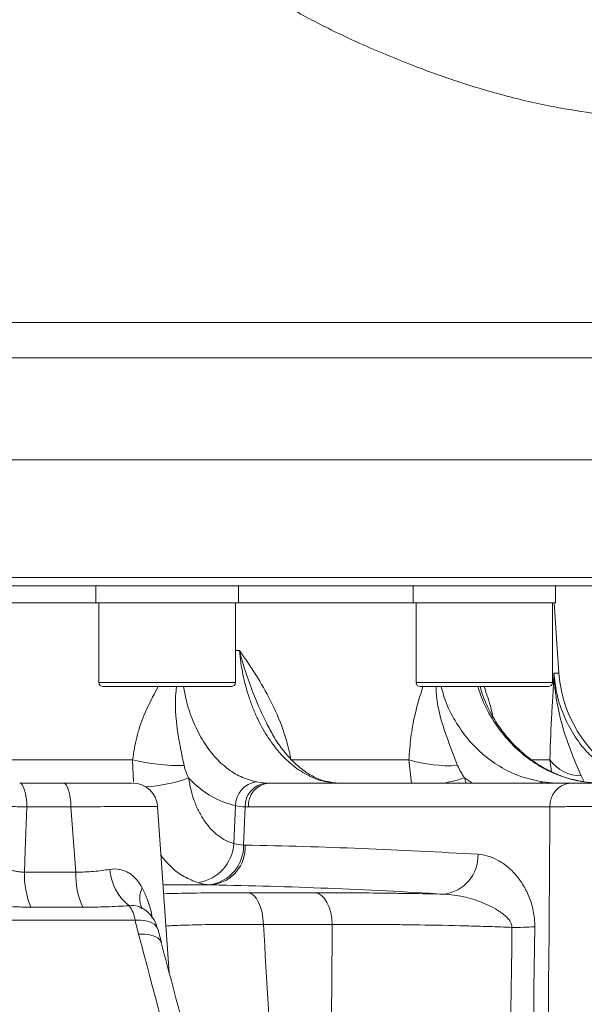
# Model space of a CAD drawing. Header units: millimetres. Extents: x 0 to 8410, y 0 to 5940.
# Tile 61 of 179: x 3811 to 3878, y 2799 to 2916. Entities that reach past the tile are written whole.
import ezdxf

# ---------------------------------------------------------------- set-up
doc = ezdxf.new("R2010")
doc.units = ezdxf.units.MM
doc.header["$LTSCALE"] = 10

msp = doc.modelspace()

# ---------------------------------------------------------------- linework, layer by layer
at = {"color": 8, "linetype": 'Continuous', "lineweight": 0}
for p, q in [((3724.78, 2879.75), (3918.96, 2879.75)), ((3918.38, 2875.52), (3585.47, 2875.52)), ((3752.03, 2849.37), (3898.53, 2849.37)), ((3836.28, 2840.69), (3836.75, 2840.69)), ((3874.24, 2837.99), (3874.83, 2837.99)), ((3820.01, 2836.87), (3820.63, 2836.87)), ((3820.63, 2836.87), (3836.28, 2836.87)), ((3857.8, 2836.87), (3860.19, 2836.87)), ((3860.19, 2836.87), (3874.07, 2836.87)), ((3865.66, 2835.61), (3865.44, 2836.37)), ((3803.95, 2827.64), (3824.02, 2827.64)), ((3824.14, 2824.98), (3824.02, 2827.64)), ((3842.89, 2827.64), (3856.95, 2827.64)), ((3857.26, 2824.87), (3856.95, 2827.64)), ((3871.62, 2827.64), (3873.76, 2827.64)), ((3873.96, 2826.25), (3873.76, 2827.64)), ((3877.47, 2825.74), (3877.81, 2825.12)), ((3847.14, 2825.02), (3847.46, 2824.99)), ((3863.58, 2825.49), (3863.76, 2824.87)), ((3864.52, 2824.87), (3863.58, 2825.49)), ((3874.42, 2824.88), (3874.31, 2824.87)), ((3836.1, 2817.67), (3836.28, 2822.2)), ((3816.68, 2822.03), (3811.42, 2822.03)), ((3817.26, 2814.28), (3816.68, 2822.03)), ((3837.25, 2817.5), (3837.44, 2822.04)), ((3873.76, 2822.03), (3837.83, 2822.03)), ((3811.13, 2814.28), (3817.26, 2814.28)), ((3833.49, 2812.75), (3827.75, 2812.75)), ((3837.77, 2811.82), (3845.8, 2811.82)), ((3818.11, 2810.1), (3811.9, 2810.1)), ((3824.31, 2808.53), (3802.37, 2808.53)), ((3847.81, 2808.03), (3839.61, 2808.03))]:
    msp.add_line(p, q, dxfattribs=at)
at = {"color": 7, "linetype": 'Continuous', "lineweight": 0}
for p, q in [((3913.5, 2863.37), (3589.77, 2863.37)), ((3897.53, 2848.37), (3752.03, 2848.37)), ((3819.64, 2848.37), (3819.64, 2846.37)), ((3836.64, 2846.37), (3836.64, 2848.37)), ((3857.44, 2848.37), (3857.44, 2846.37)), ((3874.44, 2846.37), (3874.44, 2848.37)), ((3787.26, 2846.37), (3819.64, 2846.37)), ((3819.64, 2846.37), (3820.29, 2846.37)), ((3820.01, 2846.37), (3820.01, 2836.87)), ((3820.29, 2846.37), (3836.64, 2846.37)), ((3836.28, 2836.87), (3836.28, 2846.37)), ((3836.64, 2846.37), (3857.44, 2846.37)), ((3857.44, 2846.37), (3859.93, 2846.37)), ((3857.8, 2846.37), (3857.8, 2836.87)), ((3859.93, 2846.37), (3874.44, 2846.37)), ((3874.07, 2836.87), (3874.07, 2846.37)), ((3874.83, 2837.99), (3874.25, 2846.37)), ((3821.09, 2836.37), (3820.51, 2836.37)), ((3835.78, 2836.37), (3821.09, 2836.37)), ((3860.54, 2836.37), (3858.3, 2836.37)), ((3873.57, 2836.37), (3860.54, 2836.37)), ((3810.57, 2824.87), (3815.75, 2824.87)), ((3840.19, 2824.87), (3876.12, 2824.87)), ((3828.39, 2802.27), (3827, 2822.08)), ((3827.46, 2805.9), (3827.02, 2807.52))]:
    msp.add_line(p, q, dxfattribs=at)
at = {"color": 8, "linetype": 'Continuous', "lineweight": 0, "flags": 128}
for points in [[(3810.57, 2824.87), (3810.73, 2824.82), (3810.88, 2824.66), (3811.03, 2824.4), (3811.16, 2824.05), (3811.26, 2823.62), (3811.34, 2823.13), (3811.4, 2822.59), (3811.42, 2822.03)], [(3815.75, 2824.87), (3815.93, 2824.82), (3816.1, 2824.66), (3816.26, 2824.4), (3816.4, 2824.05), (3816.51, 2823.62), (3816.6, 2823.13), (3816.66, 2822.59), (3816.68, 2822.03)], [(3872.91, 2825.02), (3872.66, 2824.96), (3872.49, 2824.87)], [(3811.42, 2822.03), (3811.23, 2816.89), (3811.13, 2814.28)], [(3839.61, 2808.03), (3839.56, 2808.76), (3839.45, 2809.46), (3839.27, 2810.11), (3839.04, 2810.67), (3838.77, 2811.14), (3838.46, 2811.5), (3838.12, 2811.72), (3837.77, 2811.82)], [(3847.81, 2808.03), (3847.76, 2808.76), (3847.63, 2809.46), (3847.44, 2810.11), (3847.19, 2810.67), (3846.89, 2811.14), (3846.55, 2811.5), (3846.18, 2811.72), (3845.8, 2811.82)], [(3827.01, 2807.51), (3826.87, 2807.81), (3826.58, 2808.09), (3826.17, 2808.3), (3825.63, 2808.45), (3825.01, 2808.53), (3824.31, 2808.53)], [(3827.43, 2805.89), (3827.31, 2806.16), (3827.03, 2806.44), (3826.61, 2806.65), (3826.08, 2806.8), (3825.45, 2806.87), (3824.74, 2806.87)]]:
    msp.add_lwpolyline(points, dxfattribs=at)
at = {"color": 7, "linetype": 'Continuous', "lineweight": 0}
for centre, radius, start, end in [((3890.3, 2839.07), 15.5, 184, 246.355), ((3820.51, 2836.87), 0.5, 180, 270), ((3835.78, 2836.87), 0.5, 270, 0), ((3858.3, 2836.87), 0.5, 180, 270), ((3873.57, 2836.87), 0.5, 270, 0), ((3824.02, 2821.87), 3, 4.1179, 89.9999), ((3823.13, 2806.54), 4, 14.2042, 59.8815)]:
    msp.add_arc(centre, radius, start, end, dxfattribs=at)
at = {"color": 8, "linetype": 'Continuous', "lineweight": 0}
for centre, radius, start, end in [((3829.89, 2852.88), 25.92, 256.9058, 270.5682), ((3861.94, 2845.32), 18.38, 254.2424, 272.5357), ((3877.48, 2830.33), 4.59, 215.9587, 269.8823), ((3824.48, 2842.55), 18.16, 273.5057, 290.0411), ((3839.22, 2822.11), 2.95, 98.8295, 178.1351), ((3840.2, 2822.14), 2.76, 97.0952, 182.0523), ((3840.52, 2822.19), 2.7, 97.1353, 183.453), ((3855.16, 2853.14), 28.9, 282.0057, 286.9452), ((3876.46, 2822.19), 2.7, 97.1353, 183.453), ((3831.01, 2818.05), 5.11, 279.346, 355.7143), ((3832.6, 2817.38), 4.65, 277.237, 1.5291), ((3832.92, 2817.26), 4.54, 277.1697, 2.9118), ((3860.56, 2816.24), 4.63, 277.2048, 1.791), ((3821.17, 2813.96), 10.04, 178.1587, 202.6539), ((3826.48, 2813.97), 9.23, 178.0657, 204.8493), ((3827.22, 2814.96), 5.91, 183.5058, 232.5537), ((3827.53, 2811.17), 2.65, 152.7966, 205.6395), ((3820.46, 2808.01), 3.89, 7.7446, 35.5232), ((3869.26, 2848.72), 41.04, 269.9628, 273.7602)]:
    msp.add_arc(centre, radius, start, end, dxfattribs=at)
at = {"color": 7, "linetype": 'Continuous', "lineweight": 0}
for points, knots in [([(3936.06, 2907.98), (3936.77, 2908), (3938.91, 2908.04), (3941.89, 2908.16), (3945.19, 2908.38), (3947.85, 2908.75), (3949.23, 2909.2), (3949.83, 2909.56), (3950.14, 2909.8), (3950.41, 2910.05), (3950.65, 2910.3), (3950.81, 2910.47), (3951.15, 2910.87), (3951.61, 2911.55), (3951.99, 2912.43), (3952.23, 2913.25), (3952.34, 2914.2), (3952.31, 2915.21), (3952.01, 2916.52), (3951.37, 2917.78), (3950.37, 2918.91), (3949.67, 2919.42), (3948.87, 2919.9), (3948, 2920.25), (3947.07, 2920.57), (3945.94, 2920.91), (3944.53, 2921.27), (3942.97, 2921.47), (3941.54, 2921.45), (3940.16, 2921.26), (3938.9, 2920.99), (3937.61, 2920.67), (3936.23, 2920.29), (3934.62, 2919.86), (3932.72, 2919.42), (3930.37, 2918.92), (3927.47, 2918.38), (3924.07, 2917.8), (3920.41, 2917.23), (3916.74, 2916.72), (3913.15, 2916.31), (3909.65, 2915.99), (3906.11, 2915.76), (3902.35, 2915.59), (3898.17, 2915.51), (3893.51, 2915.55), (3888.26, 2915.75), (3883.26, 2916.18), (3878.98, 2916.75), (3875.83, 2917.29), (3873.03, 2917.86), (3870.2, 2918.52), (3866.99, 2919.41), (3863.61, 2920.51), (3860.34, 2921.74), (3857.44, 2922.97), (3854.85, 2924.17), (3852.66, 2925.27), (3850.65, 2926.34), (3848.51, 2927.54), (3845.91, 2929.09), (3842.8, 2931.09), (3839.37, 2933.55), (3836.04, 2936.26), (3833.19, 2938.88), (3831.01, 2941.09), (3829.43, 2942.81), (3827.94, 2944.51), (3826.14, 2946.68), (3823.71, 2949.82), (3820.89, 2953.79), (3817.88, 2958.37), (3813.83, 2964.91), (3808.95, 2973.34), (3803.83, 2982.92), (3799.29, 2991.9), (3795.23, 3000.16), (3791.15, 3008.49), (3787.1, 3016.84), (3783.22, 3025.07), (3779.68, 3032.86), (3776.49, 3039.86), (3773.64, 3045.92), (3771.43, 3050.54), (3769.78, 3054.04), (3768.42, 3056.96), (3766.86, 3060.39), (3765.03, 3064.51), (3763.33, 3068.49), (3761.91, 3072.09), (3760.8, 3075.21), (3759.81, 3078.18), (3758.84, 3081.17), (3758.06, 3083.94), (3757.44, 3086.43), (3757.01, 3088.21), (3756.7, 3089.47), (3756.49, 3090.32), (3756.3, 3091.08), (3756.11, 3091.77), (3755.9, 3092.55), (3755.61, 3093.6), (3755.22, 3095.01), (3754.78, 3096.74), (3754.41, 3098.62), (3754.19, 3099.92), (3754.08, 3100.58)], [0, 0, 0, 0, 0.011317, 0.034136, 0.056251, 0.083006, 0.108895, 0.114881, 0.119557, 0.122939, 0.124171, 0.125118, 0.125845, 0.128292, 0.130088, 0.13212, 0.133748, 0.136013, 0.139427, 0.144045, 0.14696, 0.151496, 0.158019, 0.166511, 0.176866, 0.188021, 0.2025, 0.214535, 0.224381, 0.232338, 0.239809, 0.247181, 0.255755, 0.265145, 0.275885, 0.28786, 0.302828, 0.318941, 0.33415, 0.347979, 0.360555, 0.371982, 0.382635, 0.39381, 0.405645, 0.418177, 0.431603, 0.445987, 0.454902, 0.462337, 0.468327, 0.474587, 0.482061, 0.490749, 0.498212, 0.505119, 0.511436, 0.516803, 0.521182, 0.52638, 0.5331, 0.541377, 0.551299, 0.561424, 0.569937, 0.576719, 0.581649, 0.585005, 0.591379, 0.599837, 0.610514, 0.622479, 0.634697, 0.659227, 0.683976, 0.70273, 0.721753, 0.740829, 0.759799, 0.778542, 0.79619, 0.811721, 0.825188, 0.836744, 0.842828, 0.848752, 0.856481, 0.865988, 0.876956, 0.884487, 0.892646, 0.901618, 0.910561, 0.922027, 0.932591, 0.941881, 0.946457, 0.950562, 0.954192, 0.957347, 0.960473, 0.964974, 0.972041, 0.98069, 0.990321, 1, 1, 1, 1]), ([(3742.47, 3098.01), (3742.64, 3097.05), (3742.98, 3095.23), (3743.48, 3092.87), (3744.01, 3091), (3744.41, 3089.53), (3744.77, 3088.23), (3745.1, 3086.93), (3745.48, 3085.37), (3745.96, 3083.43), (3746.57, 3080.98), (3747.37, 3078.06), (3748.44, 3074.7), (3749.62, 3071.17), (3750.91, 3067.53), (3752.45, 3063.67), (3754.17, 3059.65), (3755.93, 3055.68), (3757.57, 3052.09), (3758.91, 3049.21), (3760.02, 3046.85), (3761.13, 3044.49), (3762.5, 3041.61), (3764.18, 3038.06), (3766.1, 3034), (3768.14, 3029.59), (3770.12, 3025.26), (3772.04, 3021.05), (3773.87, 3017.08), (3775.6, 3013.35), (3777.13, 3010.11), (3778.43, 3007.4), (3779.65, 3004.84), (3781.01, 3002.04), (3782.68, 2998.6), (3784.6, 2994.69), (3786.57, 2990.7), (3788.36, 2987.12), (3789.83, 2984.2), (3791.11, 2981.69), (3792.78, 2978.46), (3795.11, 2974.01), (3798.32, 2968.11), (3802.09, 2961.44), (3805.7, 2955.38), (3808.96, 2950.22), (3811.53, 2946.41), (3813.94, 2943.04), (3816.05, 2940.28), (3817.82, 2938.08), (3819.27, 2936.38), (3820.65, 2934.82), (3822.29, 2933.04), (3824.5, 2930.77), (3827.35, 2928.07), (3830.77, 2925.15), (3834.47, 2922.36), (3838.06, 2919.95), (3841.22, 2918.05), (3843.87, 2916.57), (3846.12, 2915.39), (3848.34, 2914.28), (3850.88, 2913.09), (3853.81, 2911.81), (3857.69, 2910.23), (3862.5, 2908.49), (3868.28, 2906.73), (3873.99, 2905.43), (3878.91, 2904.64), (3882.87, 2904.19), (3885.98, 2903.94), (3888.83, 2903.78), (3891.64, 2903.69), (3894.77, 2903.63), (3898.24, 2903.63), (3902.04, 2903.7), (3906.02, 2903.84), (3910.23, 2904.1), (3914.68, 2904.5), (3919.31, 2905.06), (3924.04, 2905.75), (3927.99, 2906.39), (3931.1, 2906.93), (3933.36, 2907.37), (3935.21, 2907.77), (3936.69, 2908.13), (3937.9, 2908.44), (3939.17, 2908.78), (3940.62, 2909.18), (3942.19, 2909.55), (3943.47, 2909.7), (3944.23, 2909.54), (3944.54, 2909.27), (3944.51, 2909.18), (3944.5, 2909.15)], [0, 0, 0, 0, 0.015166, 0.028612, 0.037468, 0.045026, 0.052213, 0.059224, 0.067182, 0.077783, 0.089676, 0.102573, 0.11573, 0.127908, 0.139299, 0.15042, 0.161572, 0.172797, 0.182763, 0.190462, 0.195789, 0.201622, 0.209285, 0.218751, 0.229904, 0.241602, 0.253702, 0.264214, 0.274898, 0.285147, 0.293822, 0.300839, 0.306925, 0.314403, 0.323477, 0.334756, 0.346296, 0.356139, 0.364213, 0.370557, 0.376931, 0.391161, 0.408048, 0.427409, 0.449003, 0.461125, 0.47306, 0.483364, 0.492038, 0.499102, 0.504571, 0.508854, 0.514856, 0.522957, 0.533041, 0.544948, 0.557899, 0.569206, 0.578716, 0.586502, 0.592585, 0.598227, 0.6056, 0.614236, 0.6228, 0.637663, 0.653452, 0.669294, 0.683664, 0.693744, 0.702302, 0.710108, 0.718304, 0.726917, 0.738289, 0.750373, 0.763472, 0.778245, 0.794828, 0.81336, 0.834024, 0.857018, 0.871967, 0.885277, 0.896822, 0.90647, 0.9141, 0.921096, 0.932803, 0.946017, 0.960856, 0.977508, 0.993864, 1, 1, 1, 1]), ([(3877.77, 2825.06), (3877.63, 2825.07), (3876.81, 2825.15), (3875.34, 2825.61), (3873.41, 2826.42), (3871.6, 2827.56), (3869.93, 2828.94), (3868.43, 2830.56), (3867.15, 2832.39), (3866.21, 2834.09), (3865.8, 2835.21), (3865.66, 2835.61)], [0, 0, 0, 0, 0.027357, 0.157711, 0.287826, 0.417104, 0.545672, 0.673864, 0.80121, 0.928565, 1, 1, 1, 1]), ([(3847.45, 2825.03), (3847.29, 2825.05), (3846.7, 2825.13), (3845.64, 2825.59), (3844.31, 2826.39), (3843.05, 2827.5), (3841.87, 2828.85), (3840.83, 2830.36), (3840.25, 2831.51), (3839.97, 2832.05)], [0, 0, 0, 0, 0.0610143, 0.2330336, 0.3967025, 0.5562305, 0.7092051, 0.8636466, 1, 1, 1, 1]), ([(3815.75, 2824.87), (3816.86, 2824.87), (3819.2, 2824.87), (3821.95, 2824.87), (3823.75, 2824.87), (3823.87, 2824.87), (3823.93, 2824.87)], [0, 0, 0, 0, 0.23771, 0.505738, 0.774008, 1, 1, 1, 1]), ([(3848.36, 2824.88), (3848.3, 2824.89), (3847.97, 2824.89), (3847.69, 2824.96), (3847.47, 2825.01)], [0, 0, 0, 0, 0.186458, 1, 1, 1, 1]), ([(3876.12, 2824.87), (3876.42, 2824.87), (3876.74, 2824.87), (3877.28, 2824.87), (3877.47, 2824.87), (3877.86, 2824.87), (3878.06, 2824.87), (3878.68, 2824.87), (3879.11, 2824.87), (3880.02, 2824.87), (3880.49, 2824.87), (3881.19, 2824.87), (3881.42, 2824.87), (3881.9, 2824.87), (3882.14, 2824.87), (3882.84, 2824.87), (3883.3, 2824.87), (3883.97, 2824.87), (3884.2, 2824.87), (3884.63, 2824.87), (3884.84, 2824.87), (3885.46, 2824.87), (3885.84, 2824.87), (3886.2, 2824.87)], [0, 0, 0, 0, 0.125, 0.125, 0.1875, 0.1875, 0.25, 0.25, 0.375, 0.375, 0.5, 0.5, 0.5625, 0.5625, 0.625, 0.625, 0.75, 0.75, 0.8125, 0.8125, 0.875, 0.875, 1, 1, 1, 1]), ([(3827.72, 2811.7), (3828.84, 2811.73), (3831.12, 2811.78), (3834.65, 2811.81), (3837, 2811.82), (3837.77, 2811.82)], [0, 0, 0, 0, 0.388814, 0.797897, 1, 1, 1, 1]), ([(3845.8, 2811.82), (3846.96, 2811.82), (3848.16, 2811.81), (3850.61, 2811.8), (3851.87, 2811.79), (3853.81, 2811.77), (3854.46, 2811.76), (3855.79, 2811.74), (3856.46, 2811.73), (3858.46, 2811.7), (3859.8, 2811.68), (3861.14, 2811.65)], [0, 0, 0, 0, 0.25, 0.25, 0.5, 0.5, 0.625, 0.625, 0.75, 0.75, 1, 1, 1, 1]), ([(3847.22, 2727.08), (3846.31, 2730.93), (3843.87, 2741.22), (3839.8, 2757.82), (3835.01, 2776.87), (3830.89, 2792.9), (3828.32, 2802.52), (3827.42, 2805.89)], [0, 0, 0, 0, 0.144178, 0.385711, 0.627467, 0.869395, 1, 1, 1, 1])]:
    msp.add_open_spline(points, degree=3, knots=knots, dxfattribs=at)
at = {"color": 8, "linetype": 'Continuous', "lineweight": 0}
for points, knots in [([(3842.89, 2827.64), (3842.78, 2828.27), (3842.64, 2828.9), (3842.31, 2830.13), (3842.12, 2830.73), (3841.5, 2832.5), (3841.01, 2833.61), (3839.93, 2835.75), (3839.33, 2836.78), (3838.39, 2838.27), (3838.07, 2838.76), (3837.42, 2839.73), (3837.09, 2840.21), (3836.75, 2840.69)], [0, 0, 0, 0, 0.125, 0.125, 0.25, 0.25, 0.5, 0.5, 0.75, 0.75, 0.875, 0.875, 1, 1, 1, 1]), ([(3847.14, 2825.02), (3846.49, 2825.15), (3845.86, 2825.36), (3844.62, 2825.94), (3844.02, 2826.3), (3842.83, 2827.2), (3842.27, 2827.71), (3841.47, 2828.58), (3841.21, 2828.89), (3840.71, 2829.54), (3840.46, 2829.88), (3839.75, 2830.95), (3839.32, 2831.71), (3838.75, 2832.92), (3838.56, 2833.34), (3838.22, 2834.19), (3838.06, 2834.63), (3837.61, 2835.97), (3837.37, 2836.88), (3836.98, 2838.75), (3836.84, 2839.71), (3836.75, 2840.69)], [0, 0, 0, 0, 0.125, 0.125, 0.25, 0.25, 0.375, 0.375, 0.4375, 0.4375, 0.5, 0.5, 0.625, 0.625, 0.6875, 0.6875, 0.75, 0.75, 0.875, 0.875, 1, 1, 1, 1]), ([(3839.97, 2832.05), (3839.97, 2832.05), (3839.45, 2833.08), (3838.2, 2835.9), (3837.21, 2838.84), (3836.75, 2840.68), (3836.75, 2840.69)], [0, 0, 0, 0, 0.000727, 0.380868, 0.99711, 1, 1, 1, 1]), ([(3873.76, 2827.64), (3873.79, 2829.69), (3873.89, 2831.51), (3874.03, 2834.05), (3874.08, 2834.86), (3874.15, 2836.05), (3874.17, 2836.44), (3874.19, 2837.02), (3874.2, 2837.21), (3874.22, 2837.6), (3874.23, 2837.8), (3874.24, 2837.99)], [0, 0, 0, 0, 0.5, 0.5, 0.75, 0.75, 0.875, 0.875, 0.9375, 0.9375, 1, 1, 1, 1]), ([(3877.47, 2825.74), (3877.04, 2826.74), (3876.63, 2827.72), (3875.88, 2829.7), (3875.53, 2830.7), (3874.95, 2832.73), (3874.71, 2833.76), (3874.46, 2835.33), (3874.39, 2835.86), (3874.28, 2836.92), (3874.25, 2837.46), (3874.24, 2837.99)], [0, 0, 0, 0, 0.25, 0.25, 0.5, 0.5, 0.75, 0.75, 0.875, 0.875, 1, 1, 1, 1]), ([(3874.24, 2837.99), (3874.32, 2837.18), (3874.5, 2835.57), (3875.24, 2833.19), (3876.38, 2830.91), (3877.77, 2828.92), (3878.91, 2827.87), (3879.42, 2827.41)], [0, 0, 0, 0, 0.200133, 0.400266, 0.615539, 0.830811, 1, 1, 1, 1]), ([(3824.02, 2827.64), (3824.16, 2828.54), (3824.45, 2830.37), (3825.46, 2833.35), (3826.47, 2835.25), (3827.06, 2836.37)], [0, 0, 0, 0, 0.284555, 0.576455, 1, 1, 1, 1]), ([(3829.25, 2836.37), (3829.23, 2836.2), (3829.04, 2834.37), (3829.27, 2831.23), (3829.86, 2828.34), (3830.15, 2826.96)], [0, 0, 0, 0, 0.050716, 0.547549, 1, 1, 1, 1]), ([(3830.1, 2836.37), (3830.19, 2835.84), (3830.43, 2834.42), (3831.17, 2832.29), (3832.25, 2830.06), (3833.61, 2828.15), (3835.17, 2826.65), (3836.9, 2825.54), (3838.14, 2825.19), (3838.77, 2825.02)], [0, 0, 0, 0, 0.088262, 0.237988, 0.392056, 0.541858, 0.696017, 0.845834, 1, 1, 1, 1]), ([(3856.95, 2827.64), (3857.02, 2828.54), (3857.15, 2830.37), (3857.69, 2833.35), (3858.27, 2835.25), (3858.61, 2836.37)], [0, 0, 0, 0, 0.284555, 0.576455, 1, 1, 1, 1]), ([(3860.19, 2836.37), (3860.2, 2836.2), (3860.23, 2834.37), (3861.08, 2831.23), (3862.22, 2828.34), (3862.76, 2826.96)], [0, 0, 0, 0, 0.050716, 0.547549, 1, 1, 1, 1]), ([(3860.8, 2836.37), (3860.94, 2835.84), (3861.32, 2834.41), (3862.41, 2832.28), (3863.95, 2830.04), (3865.85, 2828.15), (3868.01, 2826.64), (3870.39, 2825.54), (3872.07, 2825.19), (3872.91, 2825.02)], [0, 0, 0, 0, 0.088283, 0.240177, 0.392071, 0.544047, 0.696024, 0.848011, 1, 1, 1, 1]), ([(3877.81, 2825.02), (3876.98, 2825.19), (3875.28, 2825.53), (3872.88, 2826.63), (3870.64, 2828.13), (3868.66, 2830.02), (3866.99, 2832.27), (3865.8, 2834.4), (3865.34, 2835.84), (3865.18, 2836.37)], [0, 0, 0, 0, 0.149832, 0.30401, 0.453825, 0.607998, 0.757736, 0.911819, 1, 1, 1, 1]), ([(3865.91, 2836.37), (3866.21, 2835.51), (3866.61, 2834.39), (3866.9, 2833.11), (3866.97, 2832.81)], [0, 0, 0, 0, 0.767271, 1, 1, 1, 1]), ([(3830.7, 2825.49), (3830.77, 2825), (3830.87, 2824.51), (3831.1, 2823.57), (3831.24, 2823.12), (3831.56, 2822.26), (3831.74, 2821.84), (3832.05, 2821.25), (3832.15, 2821.06), (3832.37, 2820.69), (3832.49, 2820.51), (3832.84, 2820), (3833.1, 2819.68), (3833.63, 2819.11), (3833.92, 2818.85), (3834.81, 2818.17), (3835.43, 2817.85), (3836.1, 2817.67)], [0, 0, 0, 0, 0.125, 0.125, 0.25, 0.25, 0.375, 0.375, 0.4375, 0.4375, 0.5, 0.5, 0.625, 0.625, 0.75, 0.75, 1, 1, 1, 1]), ([(3836.28, 2822.2), (3835.26, 2822.41), (3834.28, 2822.79), (3833.11, 2823.48), (3832.88, 2823.63), (3832.42, 2823.95), (3832.2, 2824.12), (3831.53, 2824.66), (3831.1, 2825.06), (3830.7, 2825.49)], [0, 0, 0, 0, 0.5, 0.5, 0.625, 0.625, 0.75, 0.75, 1, 1, 1, 1]), ([(3811.42, 2822.03), (3811.17, 2822.04), (3810.91, 2822.05), (3810.38, 2822.06), (3810.12, 2822.07), (3809.59, 2822.08), (3809.33, 2822.09), (3808.83, 2822.09), (3808.58, 2822.09), (3808.12, 2822.09), (3807.9, 2822.09), (3807.5, 2822.09), (3807.31, 2822.08), (3806.99, 2822.07), (3806.84, 2822.06), (3806.6, 2822.05), (3806.5, 2822.04), (3806.43, 2822.03)], [0, 0, 0, 0, 0.125, 0.125, 0.25, 0.25, 0.375, 0.375, 0.5, 0.5, 0.625, 0.625, 0.75, 0.75, 0.875, 0.875, 1, 1, 1, 1]), ([(3826.96, 2822.08), (3826.96, 2822.08), (3826.96, 2822.09), (3826.48, 2822.1), (3825.57, 2822.1), (3824.28, 2822.1), (3822.64, 2822.09), (3820.22, 2822.07), (3818.06, 2822.04), (3816.68, 2822.03)], [0, 0, 0, 0, 0.091905, 0.226362, 0.360602, 0.49484, 0.628939, 0.763038, 1, 1, 1, 1]), ([(3888.16, 2822.03), (3887.65, 2822.04), (3887.1, 2822.05), (3886.22, 2822.06), (3885.92, 2822.07), (3885.3, 2822.07), (3884.98, 2822.08), (3884.01, 2822.09), (3883.36, 2822.09), (3882.35, 2822.1), (3882.01, 2822.1), (3881.33, 2822.1), (3881, 2822.1), (3880, 2822.1), (3879.34, 2822.1), (3878.04, 2822.09), (3877.42, 2822.09), (3876.54, 2822.08), (3876.25, 2822.07), (3875.69, 2822.07), (3875.42, 2822.06), (3874.65, 2822.05), (3874.18, 2822.04), (3873.76, 2822.03)], [0, 0, 0, 0, 0.125, 0.125, 0.1875, 0.1875, 0.25, 0.25, 0.375, 0.375, 0.4375, 0.4375, 0.5, 0.5, 0.625, 0.625, 0.75, 0.75, 0.8125, 0.8125, 0.875, 0.875, 1, 1, 1, 1]), ([(3831.84, 2813.01), (3831.28, 2813.22), (3830.18, 2813.63), (3828.67, 2814.73), (3827.82, 2815.75), (3827.41, 2816.24)], [0, 0, 0, 0, 0.342619, 0.685235, 1, 1, 1, 1]), ([(3865.19, 2816.39), (3865.59, 2816.36), (3865.98, 2816.29), (3866.76, 2816.06), (3867.15, 2815.9), (3867.9, 2815.5), (3868.26, 2815.26), (3868.95, 2814.7), (3869.29, 2814.38), (3869.93, 2813.66), (3870.23, 2813.26), (3870.64, 2812.6), (3870.78, 2812.37), (3871.03, 2811.89), (3871.14, 2811.63), (3871.36, 2811.11), (3871.46, 2810.84), (3871.63, 2810.27), (3871.71, 2809.97), (3871.89, 2809.06), (3871.96, 2808.44), (3871.95, 2807.78)], [0, 0, 0, 0, 0.125, 0.125, 0.25, 0.25, 0.375, 0.375, 0.5, 0.5, 0.625, 0.625, 0.6875, 0.6875, 0.75, 0.75, 0.8125, 0.8125, 0.875, 0.875, 1, 1, 1, 1]), ([(3807.59, 2815.16), (3807.85, 2815.12), (3808.12, 2815.04), (3808.67, 2814.85), (3808.96, 2814.73), (3809.4, 2814.57), (3809.56, 2814.52), (3809.86, 2814.43), (3810.02, 2814.39), (3810.34, 2814.32), (3810.5, 2814.3), (3810.82, 2814.28), (3810.98, 2814.27), (3811.13, 2814.28)], [0, 0, 0, 0, 0.25, 0.25, 0.5, 0.5, 0.625, 0.625, 0.75, 0.75, 0.875, 0.875, 1, 1, 1, 1]), ([(3817.26, 2814.28), (3818, 2814.27), (3818.7, 2814.3), (3820.05, 2814.41), (3820.7, 2814.5), (3821.32, 2814.6)], [0, 0, 0, 0, 0.5, 0.5, 1, 1, 1, 1]), ([(3821.32, 2814.6), (3821.73, 2814.67), (3822.12, 2814.66), (3822.69, 2814.55), (3822.88, 2814.5), (3823.24, 2814.36), (3823.41, 2814.27), (3823.9, 2813.98), (3824.19, 2813.72), (3824.73, 2813.11), (3824.96, 2812.76), (3825.17, 2812.38)], [0, 0, 0, 0, 0.25, 0.25, 0.375, 0.375, 0.5, 0.5, 0.75, 0.75, 1, 1, 1, 1]), ([(3825.17, 2812.38), (3825.37, 2811.96), (3825.85, 2810.96), (3826.24, 2809.7), (3826.35, 2808.86), (3826.36, 2808.75)], [0, 0, 0, 0, 0.383785, 0.922362, 1, 1, 1, 1]), ([(3869.23, 2807.69), (3869.23, 2807.8), (3869.21, 2807.91), (3869.14, 2808.12), (3869.1, 2808.22), (3868.95, 2808.5), (3868.82, 2808.67), (3868.54, 2808.97), (3868.39, 2809.11), (3868.08, 2809.36), (3867.92, 2809.48), (3867.43, 2809.81), (3867.08, 2810.01), (3866.38, 2810.36), (3866.02, 2810.51), (3864.94, 2810.94), (3864.2, 2811.17), (3863.06, 2811.42), (3862.68, 2811.49), (3861.91, 2811.6), (3861.53, 2811.64), (3861.14, 2811.65)], [0, 0, 0, 0, 0.03125, 0.03125, 0.0625, 0.0625, 0.125, 0.125, 0.1875, 0.1875, 0.25, 0.25, 0.375, 0.375, 0.5, 0.5, 0.75, 0.75, 0.875, 0.875, 1, 1, 1, 1]), ([(3811.9, 2810.1), (3811.3, 2810.1), (3810.69, 2810.11), (3809.46, 2810.17), (3808.83, 2810.21), (3807.59, 2810.31), (3806.96, 2810.37), (3805.71, 2810.47), (3805.09, 2810.51), (3804.49, 2810.53)], [0, 0, 0, 0, 0.25, 0.25, 0.5, 0.5, 0.75, 0.75, 1, 1, 1, 1]), ([(3823.62, 2810.27), (3822.74, 2810.22), (3821.83, 2810.17), (3819.99, 2810.11), (3819.06, 2810.1), (3818.11, 2810.1)], [0, 0, 0, 0, 0.5, 0.5, 1, 1, 1, 1]), ([(3825.11, 2809.95), (3824.96, 2810.05), (3824.54, 2810.33), (3823.98, 2810.29), (3823.62, 2810.27)], [0, 0, 0, 0, 0.349204, 1, 1, 1, 1]), ([(3839.61, 2808.03), (3838.93, 2808.03), (3836.92, 2808.05), (3833.83, 2808.04), (3830.91, 2807.98), (3828.98, 2807.92), (3828.23, 2807.87), (3827.99, 2807.85)], [0, 0, 0, 0, 0.137708, 0.408493, 0.687135, 0.901374, 1, 1, 1, 1]), ([(3869.23, 2807.69), (3868.34, 2807.72), (3867.43, 2807.76), (3866.05, 2807.8), (3865.58, 2807.81), (3864.66, 2807.84), (3864.19, 2807.85), (3861.88, 2807.92), (3860.04, 2807.95), (3857.74, 2807.99), (3857.29, 2808), (3856.37, 2808.01), (3855.91, 2808.01), (3854.56, 2808.03), (3853.68, 2808.03), (3851.08, 2808.04), (3849.41, 2808.04), (3847.81, 2808.03)], [0, 0, 0, 0, 0.125, 0.125, 0.1875, 0.1875, 0.25, 0.25, 0.5, 0.5, 0.5625, 0.5625, 0.625, 0.625, 0.75, 0.75, 1, 1, 1, 1]), ([(3845.25, 2725.32), (3841.99, 2739.14), (3838.64, 2752.85), (3831.81, 2780.03), (3828.31, 2793.51), (3824.74, 2806.87)], [0, 0, 0, 0, 0.5, 0.5, 1, 1, 1, 1]), ([(3839.61, 2808.03), (3840.43, 2794.58), (3841.77, 2772.61), (3843.1, 2750.65), (3843.62, 2742.14)], [0, 0, 0, 0, 0.6125003, 1, 1, 1, 1])]:
    msp.add_open_spline(points, degree=3, knots=knots, dxfattribs=at)
for points in [[(3830.15, 2826.96), (3830.28, 2826.45), (3830.47, 2825.96), (3830.7, 2825.49)], [(3862.76, 2826.96), (3862.99, 2826.45), (3863.27, 2825.96), (3863.58, 2825.49)], [(3838.77, 2825.02), (3839.15, 2824.94), (3839.51, 2824.9), (3839.86, 2824.88)], [(3839.86, 2824.88), (3839.97, 2824.87), (3840.08, 2824.87), (3840.19, 2824.87)], [(3848.31, 2824.88), (3847.9, 2824.9), (3847.51, 2824.94), (3847.14, 2825.02)], [(3837.44, 2822.04), (3837.06, 2822.06), (3836.68, 2822.11), (3836.28, 2822.2)], [(3837.83, 2822.03), (3837.7, 2822.03), (3837.57, 2822.03), (3837.44, 2822.04)], [(3873.01, 2725.75), (3873.27, 2757.84), (3873.52, 2789.94), (3873.76, 2822.03)], [(3836.1, 2817.67), (3836.49, 2817.58), (3836.88, 2817.52), (3837.25, 2817.5)], [(3837.25, 2817.5), (3837.32, 2817.5), (3837.39, 2817.49), (3837.46, 2817.49)], [(3837.46, 2817.49), (3846.71, 2817.31), (3855.95, 2816.94), (3865.19, 2816.39)], [(3833.19, 2812.77), (3832.75, 2812.8), (3832.29, 2812.88), (3831.84, 2813.01)], [(3833.49, 2812.75), (3833.39, 2812.76), (3833.29, 2812.76), (3833.19, 2812.77)], [(3861.14, 2811.65), (3851.93, 2812.21), (3842.72, 2812.57), (3833.49, 2812.75)], [(3824.74, 2806.87), (3824.6, 2807.42), (3824.45, 2807.98), (3824.31, 2808.53)], [(3847.21, 2728.45), (3847.42, 2754.98), (3847.62, 2781.5), (3847.81, 2808.03)], [(3868.23, 2728.32), (3868.57, 2754.77), (3868.9, 2781.23), (3869.23, 2807.69)], [(3871.95, 2807.78), (3871.62, 2781.32), (3871.29, 2754.86), (3870.94, 2728.4)]]:
    msp.add_open_spline(points, degree=3, dxfattribs=at)
at = {"color": 7, "linetype": 'Continuous', "lineweight": 0}
for points in [[(3872.91, 2825.02), (3873.42, 2824.94), (3873.93, 2824.9), (3874.42, 2824.88)], [(3879.37, 2824.88), (3878.84, 2824.9), (3878.32, 2824.94), (3877.81, 2825.02)]]:
    msp.add_open_spline(points, degree=3, dxfattribs=at)

doc.saveas('drawing.dxf')
